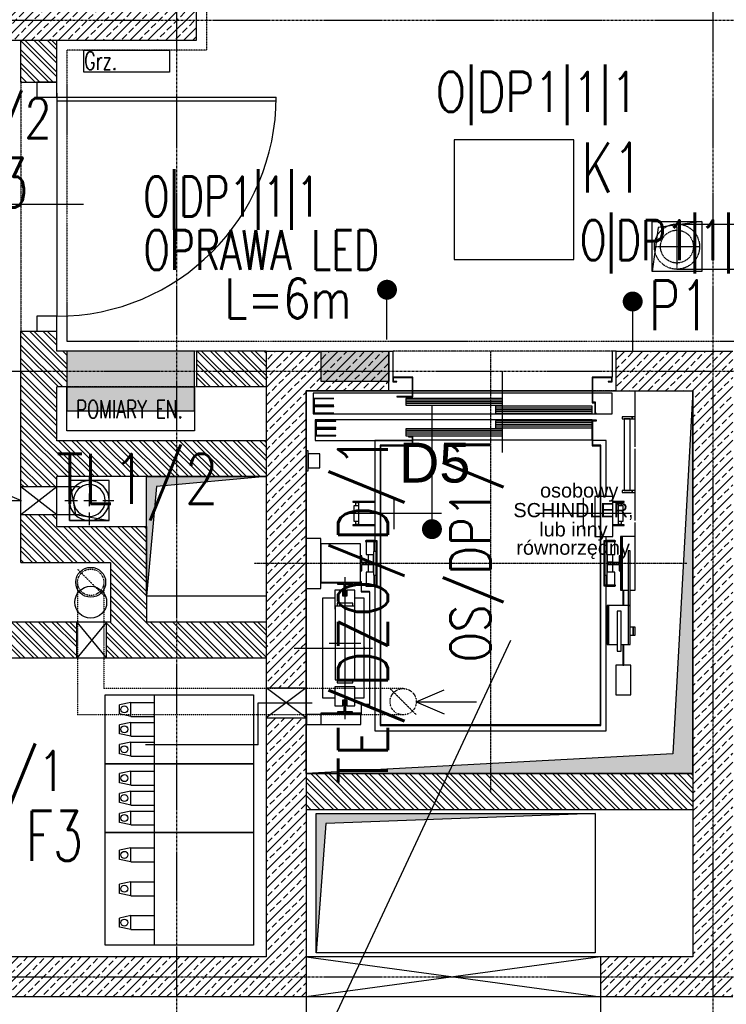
# Model space of a CAD drawing. Header units: inches. Extents: x 788 to 26783, y -4103 to 21.
# Tile 3 of 101: x 1349 to 1704, y -3849 to -3355. Entities that reach past the tile are written whole.
import ezdxf
from ezdxf.enums import TextEntityAlignment as Align

# ---------------------------------------------------------------- set-up
doc = ezdxf.new("R2010")
doc.units = ezdxf.units.IN
doc.header["$MEASUREMENT"] = 0
for name, pattern in [('CENTER', [2, 1.25, -0.25, 0.25, -0.25]), ('DASHDOT', [1, 0.5, -0.25, 0, -0.25]), ('DASHED', [0.75, 0.5, -0.25]), ('DASHED2', [0.375, 0.25, -0.125]), ('DIVIDE', [31.75, 12.7, -6.35, 0, -6.35, 0, -6.35]), ('HIDDEN', [9.525, 6.35, -3.175])]:
    doc.linetypes.add(name, pattern=pattern)
for name, color, linetype in [('Drz---drzwi', 5, 'Continuous'), ('E-90', 6, 'Continuous'), ('E35', 6, 'Continuous'), ('E50', 3, 'Continuous'), ('E90', 6, 'Continuous'), ('Ins-co', 2, 'Continuous'), ('Ins-el', 232, 'Continuous'), ('Ins-el-opis', 232, 'Continuous'), ('Ins-went', 141, 'Continuous'), ('Ins-wod', 4, 'Continuous'), ('m-went-wywiew', 1, 'Continuous'), ('Opis-spadki', 61, 'Continuous'), ('Os-osie glowne', 1, 'CENTER'), ('Sc-beton', 7, 'Continuous'), ('Sc-beton-hatch', 86, 'Continuous'), ('Sc-cegla pustak', 42, 'Continuous'), ('Sc-cegla pustak-hatch', 8, 'Continuous'), ('Sc-izolacja term-styropian', 151, 'STYROPIAN-KA'), ('Sc-nadproza kon', 5, 'DASHED2'), ('Suf-widok', 8, 'Continuous'), ('W-idok', 8, 'Continuous'), ('W-otwor-strop', 1, 'Continuous'), ('W-otwor-strop-nad', 126, 'DASHED2'), ('W-przebicia-ściany', 223, 'Continuous')]:
    doc.layers.add(name, color=color, linetype=linetype)
doc.styles.add('ROMANS', font='romans', dxfattribs={"width": 0.85})
doc.styles.add('TYTUL2', font='ARIAL.TTF')
doc.linetypes.add('STYROPIAN-KA', pattern='A,0.0001,-0.1,[135,ltypeshp.shx,S=0.1,R=0,X=-0.1,Y=0],0,[135,ltypeshp.shx,S=0.1,R=180,X=0.1,Y=0],-0.1', length=0.2001)
pattern_1 = [(45, (-49840.571, 59645.477), (-4.49012806, 4.49012806), []), (45, (-49836.081, 59645.477), (-4.49012806, 4.49012806), [3.175, -1.5875])]
pattern_2 = [(135, (-49840.5713, 59645.477), (-3.36759605, -3.36759605), []), (135, (-49840.5713, 59647.722), (-3.36759605, -3.36759605), [])]

# ---------------------------------------------------------------- blocks, each defined once
blk = doc.blocks.new('_KFJHKGJKHUJ')
at = {"ltscale": 7}
for p, q in [((10, -7.5), (120, -7.5)), ((10, -9.5), (119.98, -9.5)), ((23.36, -61.5), (-33.64, -61.5))]:
    blk.add_line(p, q, dxfattribs=at)
for points in [[(0, 0), (0, -7.5), (10, -7.5), (10, 0)], [(0, -117.5), (0, -125), (10, -125), (10, -117.5)]]:
    blk.add_lwpolyline(points, close=True, dxfattribs=at)
blk.add_lwpolyline([(10, -5.5), (10, -117.5)], dxfattribs=at)
blk.add_arc((10, -7.5), 110, 270, 0)
blk = doc.blocks.new('_STRZAŁKA_WENT')
for q in [(-6.02, -14.01), (0, -30.24), (6.02, -14.01)]:
    blk.add_line((0, 0), q)
blk = doc.blocks.new('_adfigjdfljflh')
at = {"layer": 'W-idok'}
for p, q in [((-121.58, 0.41), (-119.58, 0.41)), ((-119.58, 0.41), (-119.58, -12.59)), ((-7.58, 0.41), (-9.58, 0.41)), ((-9.58, 0.41), (-9.58, -12.59)), ((-64.58, -50.39), (-64.58, -9.59)), ((-119.58, -12.59), (-119.58, -15.09)), ((-109.58, -12.59), (-119.58, -12.59)), ((-119.28, -14.79), (-119.28, -12.89)), ((-119.28, -12.89), (-109.88, -12.89)), ((-117.58, -14.79), (-119.28, -14.79)), ((-117.58, -15.09), (-117.58, -14.79)), ((-109.88, -12.89), (-109.88, -22.29)), ((-109.58, -22.59), (-109.58, -12.59)), ((-19.58, -12.59), (-19.58, -25.49)), ((-9.58, -12.59), (-19.58, -12.59)), ((-19.28, -25.19), (-19.28, -12.89)), ((-19.28, -12.89), (-9.88, -12.89)), ((-9.88, -14.79), (-11.58, -14.79)), ((-11.58, -14.79), (-11.58, -15.09)), ((-9.88, -12.89), (-9.88, -14.79)), ((-9.58, -15.09), (-9.58, -12.59)), ((-109.88, -19.59), (-163.08, -19.59)), ((-119.58, -15.09), (-117.58, -15.09)), ((-19.58, -19.59), (-109.58, -19.59)), ((-109.58, -19.59), (-19.58, -19.59)), ((-19.28, -19.59), (-7.58, -19.59)), ((-11.58, -15.09), (-9.58, -15.09)), ((1.92, -47.59), (1.92, -19.59)), ((-109.88, -20.69), (-159.58, -20.69)), ((-159.58, -20.69), (-159.58, -31.09)), ((-149.08, -23.29), (-159.08, -23.29)), ((-159.08, -23.29), (-159.08, -26.79)), ((-158.98, -23.39), (-149.08, -23.39)), ((-158.98, -26.69), (-158.98, -23.39)), ((-149.08, -23.39), (-149.08, -23.29)), ((-117.58, -22.29), (-117.58, -22.59)), ((-109.88, -22.29), (-117.58, -22.29)), ((-117.58, -22.59), (-109.58, -22.59)), ((-64.58, -23.29), (-113.08, -23.29)), ((-113.08, -23.29), (-113.08, -26.79)), ((-64.58, -24.16), (-113.08, -24.16)), ((-19.58, -20.69), (-109.58, -20.69)), ((-64.58, -26.79), (-64.58, -23.29)), ((-9.58, -20.69), (-19.28, -20.69)), ((-9.58, -31.09), (-9.58, -20.69)), ((-159.08, -26.79), (-149.08, -26.79)), ((-149.08, -27.29), (-159.08, -27.29)), ((-159.08, -27.29), (-159.08, -30.79)), ((-149.08, -26.69), (-158.98, -26.69)), ((-158.98, -27.39), (-149.08, -27.39)), ((-158.98, -30.69), (-158.98, -27.39)), ((-149.08, -26.79), (-149.08, -26.69)), ((-149.08, -27.39), (-149.08, -27.29)), ((-64.58, -25.04), (-113.08, -25.04)), ((-64.58, -25.91), (-113.08, -25.91)), ((-113.08, -26.79), (-64.58, -26.79)), ((-19.58, -27.29), (-68.08, -27.29)), ((-68.08, -27.29), (-68.08, -30.79)), ((-19.58, -28.16), (-68.08, -28.16)), ((-19.58, -29.04), (-68.08, -29.04)), ((-19.58, -25.49), (-18.18, -25.49)), ((-19.58, -30.79), (-19.58, -27.29)), ((-17.88, -25.19), (-19.28, -25.19)), ((-18.18, -25.49), (-18.18, -31.09)), ((-17.88, -30.79), (-17.88, -25.19)), ((-159.58, -31.09), (-18.18, -31.09)), ((-159.08, -30.79), (-149.08, -30.79)), ((-149.08, -30.69), (-158.98, -30.69)), ((-19.58, -34.09), (-158.58, -34.09)), ((-158.58, -34.09), (-158.58, -44.39)), ((-149.08, -30.79), (-149.08, -30.69)), ((-19.58, -29.91), (-68.08, -29.91)), ((-68.08, -30.79), (-19.58, -30.79)), ((-19.58, -34.59), (-19.58, -34.09)), ((-17.43, -34.29), (-19.58, -34.29)), ((-19.58, -34.29), (-19.58, -47.09)), ((-18.18, -31.09), (-17.58, -31.09)), ((-17.58, -30.79), (-17.88, -30.79)), ((-17.58, -31.09), (-17.58, -30.79)), ((-17.58, -31.09), (-9.58, -31.09)), ((-17.43, -34.59), (-17.43, -34.29)), ((-4.58, -32.59), (-4.58, -33.59)), ((0.42, -32.59), (-4.58, -32.59)), ((-4.58, -33.59), (0.42, -33.59)), ((-0.58, -33.59), (-3.58, -33.59)), ((-3.58, -33.59), (-3.58, -60.39)), ((-0.58, -69.59), (-0.58, -33.59)), ((0.42, -33.59), (0.42, -32.59)), ((1.92, -32.59), (0.42, -32.59)), ((0.42, -32.59), (0.42, -33.59)), ((0.42, -33.59), (1.92, -33.59)), ((1.92, -33.59), (1.92, -32.59)), ((-148.08, -34.59), (-158.08, -34.59)), ((-158.08, -34.59), (-158.08, -38.09)), ((-158.08, -38.09), (-148.08, -38.09)), ((-148.08, -38.59), (-158.08, -38.59)), ((-158.08, -38.59), (-158.08, -42.09)), ((-157.98, -34.69), (-148.08, -34.69)), ((-157.98, -37.99), (-157.98, -34.69)), ((-148.08, -37.99), (-157.98, -37.99)), ((-157.98, -38.69), (-148.08, -38.69)), ((-157.98, -41.99), (-157.98, -38.69)), ((-148.08, -34.69), (-148.08, -34.59)), ((-148.08, -38.09), (-148.08, -37.99)), ((-148.08, -38.69), (-148.08, -38.59)), ((-64.58, -38.59), (-113.08, -38.59)), ((-113.08, -38.59), (-113.08, -42.09)), ((-64.58, -39.46), (-113.08, -39.46)), ((-19.58, -34.59), (-68.08, -34.59)), ((-68.08, -34.59), (-68.08, -38.09)), ((-19.58, -35.46), (-68.08, -35.46)), ((-19.58, -36.34), (-68.08, -36.34)), ((-19.58, -37.21), (-68.08, -37.21)), ((-68.08, -38.09), (-19.58, -38.09)), ((-64.58, -42.09), (-64.58, -38.59)), ((-19.58, -38.09), (-19.58, -34.59)), ((-19.58, -44.24), (-19.58, -38.09)), ((-19.28, -34.59), (-17.43, -34.59)), ((-19.28, -46.79), (-19.28, -34.59)), ((-158.58, -44.39), (-109.88, -44.39)), ((-158.08, -42.09), (-148.08, -42.09)), ((-148.08, -41.99), (-157.98, -41.99)), ((-148.08, -42.09), (-148.08, -41.99)), ((-109.88, -44.39), (-128.58, -44.39)), ((-128.58, -44.39), (-128.58, -94.79)), ((-64.58, -40.34), (-113.08, -40.34)), ((-64.58, -41.21), (-113.08, -41.21)), ((-113.08, -42.09), (-64.58, -42.09)), ((-109.58, -42.29), (-111.73, -42.29)), ((-111.73, -42.29), (-111.73, -42.59)), ((-111.73, -42.59), (-109.88, -42.59)), ((-109.88, -42.59), (-109.88, -46.79)), ((-109.58, -47.09), (-109.58, -42.29)), ((-19.58, -44.24), (-109.58, -44.24)), ((-12.58, -44.39), (-19.28, -44.39)), ((-12.58, -72.59), (-12.58, -44.39)), ((-109.88, -46.79), (-125.88, -46.79)), ((-125.88, -46.79), (-125.88, -187.39)), ((-125.58, -47.09), (-109.58, -47.09)), ((-125.58, -187.09), (-125.58, -47.09)), ((-19.58, -47.09), (-15.58, -47.09)), ((-15.58, -46.79), (-19.28, -46.79)), ((-15.28, -46.79), (-15.58, -46.79)), ((-15.58, -46.79), (-15.58, -47.09)), ((-15.58, -47.09), (-15.58, -46.79)), ((-15.58, -47.09), (-15.58, -187.09)), ((-15.28, -187.39), (-15.28, -46.79)), ((1.92, -84.59), (1.92, -48.59)), ((-162.08, -49.59), (-163.08, -49.59)), ((-163.08, -49.59), (-163.08, -59.59)), ((-162.08, -59.59), (-162.08, -49.59)), ((-156.08, -51.09), (-162.08, -51.09)), ((-162.08, -51.09), (-162.08, -58.09)), ((-156.08, -58.09), (-156.08, -51.09)), ((-162.08, -58.09), (-156.08, -58.09)), ((-163.08, -59.59), (-162.08, -59.59)), ((-3.58, -60.39), (-3.58, -69.59)), ((-119.08, -73.19), (-119.08, -88.99)), ((-24.08, -73.19), (-24.08, -88.99)), ((-18.18, -72.59), (-18.18, -92.59)), ((-15.58, -72.59), (-18.18, -72.59)), ((-9.18, -72.59), (-15.28, -72.59)), ((-9.18, -92.59), (-9.18, -72.59)), ((-4.58, -69.59), (-4.58, -70.59)), ((0.42, -69.59), (-4.58, -69.59)), ((-4.58, -70.59), (0.42, -70.59)), ((-3.58, -69.59), (-0.58, -69.59)), ((0.42, -70.59), (0.42, -69.59)), ((1.92, -69.59), (0.42, -69.59)), ((0.42, -69.59), (0.42, -70.59)), ((0.42, -70.59), (1.92, -70.59)), ((1.92, -70.59), (1.92, -69.59)), ((-128.58, -75.09), (-139.68, -75.09)), ((-139.68, -75.09), (-139.68, -75.39)), ((-139.68, -75.39), (-128.58, -75.39)), ((-137.55, -77.19), (-139.08, -77.19)), ((-139.08, -77.19), (-139.08, -84.99)), ((-136.78, -75.39), (-138.28, -75.39)), ((-138.28, -75.39), (-138.28, -75.59)), ((-138.28, -75.59), (-136.78, -75.59)), ((-136.78, -75.59), (-138.28, -75.59)), ((-138.28, -75.59), (-138.28, -77.19)), ((-136.78, -77.19), (-137.55, -77.19)), ((-128.58, -75.39), (-136.78, -75.39)), ((-136.78, -75.39), (-136.78, -86.79)), ((-3.48, -75.09), (-9.18, -75.09)), ((-9.18, -75.39), (-3.48, -75.39)), ((-6.38, -75.39), (-9.18, -75.39)), ((-4.88, -75.39), (-6.38, -75.39)), ((-6.38, -86.79), (-6.38, -75.39)), ((-6.38, -75.59), (-4.88, -75.59)), ((-4.88, -75.59), (-6.38, -75.59)), ((-5.6, -77.19), (-6.38, -77.19)), ((-4.08, -77.19), (-5.6, -77.19)), ((-4.88, -75.59), (-4.88, -75.39)), ((-4.88, -77.19), (-4.88, -75.59)), ((-4.08, -84.99), (-4.08, -77.19)), ((-3.48, -75.39), (-3.48, -75.09)), ((-95.08, -81.09), (-143.08, -81.09)), ((-0.08, -81.09), (-48.08, -81.09)), ((-128.58, -86.79), (-139.68, -86.79)), ((-139.68, -86.79), (-139.68, -87.09)), ((-139.68, -87.09), (-128.58, -87.09)), ((-139.08, -84.99), (-137.55, -84.99)), ((-138.28, -84.99), (-138.28, -86.59)), ((-138.28, -86.59), (-136.78, -86.59)), ((-136.78, -86.59), (-138.28, -86.59)), ((-138.28, -86.59), (-138.28, -86.79)), ((-138.28, -86.79), (-136.78, -86.79)), ((-137.55, -84.99), (-136.78, -84.99)), ((-136.78, -86.79), (-128.58, -86.79)), ((-3.48, -86.79), (-9.18, -86.79)), ((-9.18, -86.79), (-6.38, -86.79)), ((-9.18, -87.09), (-3.48, -87.09)), ((-6.38, -84.99), (-5.6, -84.99)), ((-6.38, -86.59), (-4.88, -86.59)), ((-4.88, -86.59), (-6.38, -86.59)), ((-6.38, -86.79), (-4.88, -86.79)), ((-5.6, -84.99), (-4.08, -84.99)), ((-4.88, -86.59), (-4.88, -84.99)), ((-4.88, -86.79), (-4.88, -86.59)), ((-3.48, -87.09), (-3.48, -86.79)), ((1.92, -92.59), (1.92, -85.59)), ((-155.58, -93.54), (-163.08, -93.54)), ((-155.58, -118.64), (-155.58, -93.54)), ((-18.18, -92.59), (-15.58, -92.59)), ((-15.28, -92.59), (-9.18, -92.59)), ((-12.58, -94.79), (-12.58, -92.59)), ((-4.58, -92.59), (-5.38, -92.59)), ((-5.38, -92.59), (-5.38, -119.59)), ((-4.58, -119.59), (-4.58, -92.59)), ((1.92, -92.59), (-4.58, -92.59)), ((-4.58, -92.59), (-4.58, -119.59)), ((1.92, -119.59), (1.92, -92.59)), ((-135.78, -96.29), (-155.58, -96.29)), ((-155.58, -96.29), (-155.58, -115.64)), ((-135.78, -115.64), (-135.78, -96.29)), ((-133.23, -94.79), (-133.23, -95.09)), ((-127.43, -94.79), (-133.23, -94.79)), ((-133.23, -95.09), (-127.73, -95.09)), ((-128.58, -94.59), (-132.88, -94.59)), ((-132.88, -94.59), (-132.88, -94.79)), ((-132.88, -95.09), (-132.88, -101.59)), ((-129.08, -95.09), (-132.88, -95.09)), ((-128.58, -95.09), (-129.08, -95.09)), ((-129.08, -95.09), (-129.08, -100.09)), ((-128.58, -95.09), (-128.58, -100.09)), ((-127.73, -95.09), (-127.73, -117.09)), ((-127.43, -117.39), (-127.43, -94.79)), ((-7.93, -94.79), (-13.73, -94.79)), ((-13.73, -94.79), (-13.73, -117.39)), ((-13.43, -95.09), (-7.93, -95.09)), ((-13.43, -117.09), (-13.43, -95.09)), ((-8.28, -94.59), (-12.58, -94.59)), ((-12.08, -95.09), (-12.58, -95.09)), ((-12.58, -100.09), (-12.58, -95.09)), ((-8.28, -95.09), (-12.08, -95.09)), ((-12.08, -100.09), (-12.08, -95.09)), ((-8.28, -94.79), (-8.28, -94.59)), ((-8.28, -101.59), (-8.28, -95.09)), ((-7.93, -95.09), (-7.93, -94.79)), ((-135.78, -102.34), (-135.78, -109.84)), ((-135.08, -102.34), (-135.78, -102.34)), ((-135.08, -105.59), (-135.08, -102.34)), ((-132.88, -101.59), (-129.18, -101.59)), ((-129.18, -101.89), (-131.98, -101.89)), ((-131.98, -101.89), (-131.98, -105.29)), ((-127.98, -100.09), (-129.18, -100.09)), ((-129.18, -100.09), (-129.18, -112.09)), ((-129.18, -110.29), (-129.18, -101.89)), ((-127.73, -100.09), (-127.98, -100.09)), ((-127.98, -100.09), (-127.98, -112.09)), ((-127.98, -112.09), (-127.98, -100.09)), ((-13.18, -100.09), (-13.43, -100.09)), ((-13.18, -112.09), (-13.18, -100.09)), ((-13.18, -100.09), (-13.18, -112.09)), ((-11.98, -100.09), (-13.18, -100.09)), ((-11.98, -112.09), (-11.98, -100.09)), ((-11.98, -101.59), (-8.28, -101.59)), ((-9.18, -101.89), (-11.98, -101.89)), ((-11.98, -101.89), (-11.98, -110.29)), ((-9.18, -105.29), (-9.18, -101.89)), ((-5.38, -102.34), (-6.08, -102.34)), ((-6.08, -102.34), (-6.08, -105.59)), ((-5.38, -109.84), (-5.38, -102.34)), ((-0.48, -99.79), (-1.48, -99.79)), ((-1.48, -99.79), (-1.48, -127.29)), ((-0.48, -127.29), (-0.48, -99.79)), ((-129.58, -105.59), (-135.08, -105.59)), ((-135.08, -106.59), (-129.58, -106.59)), ((-135.08, -109.84), (-135.08, -106.59)), ((-131.98, -105.29), (-129.58, -105.29)), ((-129.58, -106.89), (-131.98, -106.89)), ((-131.98, -106.89), (-131.98, -110.29)), ((-129.58, -105.29), (-129.58, -106.89)), ((-129.58, -106.59), (-129.58, -105.59)), ((-11.58, -105.29), (-9.18, -105.29)), ((-11.58, -106.89), (-11.58, -105.29)), ((-6.08, -105.59), (-11.58, -105.59)), ((-11.58, -105.59), (-11.58, -106.59)), ((-11.58, -106.59), (-6.08, -106.59)), ((-9.18, -106.89), (-11.58, -106.89)), ((-9.18, -110.29), (-9.18, -106.89)), ((-6.08, -106.59), (-6.08, -109.84)), ((-143.58, -112.99), (-143.58, -184.19)), ((-135.78, -109.84), (-135.08, -109.84)), ((-132.88, -110.59), (-132.88, -117.09)), ((-129.18, -110.59), (-132.88, -110.59)), ((-131.98, -110.29), (-129.18, -110.29)), ((-129.18, -112.09), (-127.98, -112.09)), ((-129.08, -112.09), (-129.08, -117.09)), ((-128.58, -112.09), (-128.58, -117.09)), ((-127.98, -112.09), (-127.73, -112.09)), ((-13.43, -112.09), (-13.18, -112.09)), ((-13.18, -112.09), (-11.98, -112.09)), ((-12.58, -117.09), (-12.58, -112.09)), ((-12.08, -117.09), (-12.08, -112.09)), ((-11.98, -110.29), (-9.18, -110.29)), ((-8.28, -110.59), (-11.98, -110.59)), ((-8.28, -117.09), (-8.28, -110.59)), ((-6.08, -109.84), (-5.38, -109.84)), ((-155.58, -115.64), (-135.78, -115.64)), ((-135.78, -115.64), (-155.58, -115.64)), ((-155.58, -115.64), (-155.58, -115.89)), ((-155.58, -115.89), (-135.78, -115.89)), ((-147.33, -115.89), (-147.33, -116.59)), ((-139.83, -115.89), (-147.33, -115.89)), ((-147.33, -116.59), (-144.08, -116.59)), ((-144.08, -116.59), (-144.08, -122.09)), ((-143.08, -122.09), (-143.08, -116.59)), ((-143.08, -116.59), (-139.83, -116.59)), ((-139.83, -116.59), (-139.83, -115.89)), ((-135.78, -115.89), (-135.78, -115.64)), ((-135.38, -115.34), (-135.38, -120.34)), ((-135.28, -115.34), (-135.38, -115.34)), ((-135.28, -120.24), (-135.28, -115.34)), ((-133.23, -117.09), (-133.23, -117.39)), ((-127.73, -117.09), (-133.23, -117.09)), ((-133.23, -117.39), (-127.43, -117.39)), ((-132.88, -117.09), (-129.08, -117.09)), ((-132.88, -117.39), (-132.88, -117.59)), ((-132.88, -117.59), (-128.58, -117.59)), ((-129.08, -117.09), (-128.58, -117.09)), ((-128.58, -117.39), (-128.58, -190.09)), ((-13.73, -117.39), (-7.93, -117.39)), ((-7.93, -117.09), (-13.43, -117.09)), ((-12.58, -117.09), (-12.08, -117.09)), ((-12.58, -190.09), (-12.58, -117.39)), ((-12.58, -117.59), (-8.28, -117.59)), ((-12.08, -117.09), (-8.28, -117.09)), ((-8.28, -117.59), (-8.28, -117.39)), ((-7.93, -117.39), (-7.93, -117.09)), ((-163.08, -118.64), (-155.58, -118.64)), ((-148.58, -119.59), (-148.58, -129.09)), ((-144.58, -119.59), (-148.58, -119.59)), ((-144.58, -122.59), (-144.58, -119.59)), ((-142.58, -122.59), (-144.58, -122.59)), ((-144.08, -122.09), (-143.08, -122.09)), ((-143.58, -122.09), (-143.58, -170.09)), ((-142.58, -119.59), (-142.58, -122.59)), ((-138.58, -119.59), (-142.58, -119.59)), ((-138.58, -129.09), (-138.58, -119.59)), ((-135.38, -120.34), (-131.18, -120.34)), ((-131.18, -120.24), (-135.28, -120.24)), ((-131.13, -120.34), (-131.23, -120.34)), ((-131.23, -120.34), (-131.23, -176.84)), ((-131.18, -120.34), (-131.18, -120.24)), ((-131.13, -176.84), (-131.13, -120.34)), ((-5.38, -119.59), (-4.58, -119.59)), ((-4.58, -119.59), (-1.48, -119.59)), ((-3.68, -120.09), (-4.18, -120.09)), ((-4.18, -120.09), (-4.18, -127.29)), ((-3.68, -127.29), (-3.68, -120.09)), ((-0.48, -119.59), (1.92, -119.59)), ((-148.58, -123.59), (-154.78, -123.59)), ((-154.78, -123.59), (-154.78, -173.59)), ((-138.68, -127.59), (-148.48, -127.59)), ((-148.48, -127.59), (-148.48, -164.59)), ((-147.48, -126.09), (-147.48, -127.59)), ((-139.68, -126.09), (-147.48, -126.09)), ((-139.68, -127.59), (-139.68, -126.09)), ((-138.68, -164.59), (-138.68, -127.59)), ((-133.98, -123.59), (-138.58, -123.59)), ((-133.98, -173.59), (-133.98, -123.59)), ((-11.38, -127.29), (-11.98, -127.29)), ((-11.98, -127.29), (-11.98, -146.79)), ((-11.38, -146.79), (-11.38, -127.29)), ((-0.48, -127.29), (-11.38, -127.29)), ((-11.38, -127.29), (-11.38, -146.79)), ((-1.48, -127.29), (-0.48, -127.29)), ((-0.48, -127.29), (-1.48, -127.29)), ((-1.48, -127.29), (-1.48, -146.79)), ((-0.48, -146.79), (-0.48, -127.29)), ((-0.48, -146.79), (-0.48, -127.29)), ((-148.58, -129.09), (-148.48, -129.09)), ((-138.68, -129.09), (-138.58, -129.09)), ((-7.08, -130.09), (-7.08, -130.85)), ((-5.08, -130.09), (-7.08, -130.09)), ((-7.08, -130.85), (-7.08, -133.02)), ((-7.08, -133.02), (-7.08, -136.26)), ((-5.08, -130.85), (-5.08, -130.09)), ((-5.08, -133.02), (-5.08, -130.85)), ((-5.08, -136.26), (-5.08, -133.02)), ((-11.98, -138.09), (-12.58, -138.09)), ((-7.08, -136.26), (-7.08, -140.09)), ((-5.08, -140.09), (-5.08, -136.26)), ((0.93, -138.09), (-0.48, -138.09)), ((0.93, -142.09), (0.93, -138.09)), ((0.93, -138.09), (0.93, -142.09)), ((1.91, -138.09), (0.93, -138.09)), ((1.91, -142.09), (1.91, -138.09)), ((-12.58, -142.09), (-11.98, -142.09)), ((-7.08, -140.09), (-7.08, -143.92)), ((-5.08, -143.92), (-5.08, -140.09)), ((-0.48, -142.09), (0.93, -142.09)), ((0.93, -142.09), (1.91, -142.09)), ((-151.48, -146.09), (-135.68, -146.09)), ((-133.68, -148.59), (-133.98, -147.08)), ((-11.98, -146.79), (-11.38, -146.79)), ((-11.38, -146.79), (-7.08, -146.79)), ((-7.08, -143.92), (-7.08, -147.16)), ((-7.08, -147.16), (-7.08, -149.33)), ((-5.08, -147.16), (-5.08, -143.92)), ((-5.08, -146.79), (-0.48, -146.79)), ((-5.08, -149.33), (-5.08, -147.16)), ((-4.18, -146.79), (-4.18, -157.09)), ((-3.68, -157.09), (-3.68, -146.79)), ((-1.48, -146.79), (-0.48, -146.79)), ((-169.08, -148.59), (-129.78, -148.59)), ((-133.98, -150.1), (-133.68, -148.59)), ((-7.08, -149.33), (-7.08, -150.09)), ((-7.08, -150.09), (-5.08, -150.09)), ((-5.08, -150.09), (-5.08, -149.33)), ((-0.18, -157.09), (-7.68, -157.09)), ((-7.68, -157.09), (-7.68, -172.09)), ((-4.18, -157.09), (-3.68, -157.09)), ((-0.18, -172.09), (-0.18, -157.09)), ((-148.48, -164.59), (-138.68, -164.59)), ((-147.48, -164.59), (-147.48, -166.09)), ((-147.48, -166.09), (-139.68, -166.09)), ((-139.68, -166.09), (-139.68, -164.59)), ((-138.58, -168.09), (-148.58, -168.09)), ((-148.58, -168.09), (-148.58, -177.59)), ((-138.58, -177.59), (-138.58, -168.09)), ((-7.68, -172.09), (-0.18, -172.09)), ((-154.78, -173.59), (-148.58, -173.59)), ((-148.58, -177.59), (-144.58, -177.59)), ((-144.58, -174.59), (-142.58, -174.59)), ((-144.58, -177.59), (-144.58, -174.59)), ((-143.08, -175.09), (-144.08, -175.09)), ((-144.08, -175.09), (-144.08, -180.59)), ((-143.08, -180.59), (-143.08, -175.09)), ((-142.58, -174.59), (-142.58, -177.59)), ((-142.58, -177.59), (-138.58, -177.59)), ((-138.58, -173.59), (-133.98, -173.59)), ((-135.38, -176.84), (-135.38, -181.84)), ((-131.18, -176.84), (-135.38, -176.84)), ((-135.28, -181.84), (-135.28, -176.94)), ((-135.28, -176.94), (-131.18, -176.94)), ((-131.23, -176.84), (-131.13, -176.84)), ((-131.18, -176.94), (-131.18, -176.84)), ((-162.83, -181.29), (-163.08, -181.29)), ((-163.08, -181.29), (-162.83, -181.29)), ((-162.83, -186.89), (-162.83, -181.29)), ((-162.83, -181.89), (-162.83, -186.89)), ((-155.58, -181.89), (-162.83, -181.89)), ((-155.58, -181.29), (-155.58, -181.54)), ((-135.58, -181.29), (-155.58, -181.29)), ((-155.58, -181.54), (-155.58, -186.89)), ((-135.58, -181.54), (-155.58, -181.54)), ((-155.58, -181.54), (-135.58, -181.54)), ((-144.08, -180.59), (-147.33, -180.59)), ((-147.33, -180.59), (-147.33, -181.29)), ((-147.33, -181.29), (-139.83, -181.29)), ((-139.83, -180.59), (-143.08, -180.59)), ((-139.83, -181.29), (-139.83, -180.59)), ((-135.58, -181.54), (-135.58, -181.29)), ((-135.58, -186.89), (-135.58, -181.54)), ((-135.38, -181.84), (-135.28, -181.84)), ((-163.08, -186.89), (-162.83, -186.89)), ((-162.83, -186.89), (-155.58, -186.89)), ((-155.58, -186.89), (-135.58, -186.89)), ((-125.88, -187.39), (-15.28, -187.39)), ((-15.58, -187.09), (-125.58, -187.09)), ((-128.58, -190.09), (-12.58, -190.09))]:
    blk.add_line(p, q, dxfattribs=at)
at = {"layer": 'W-idok', "linetype": 'DASHDOT', "ltscale": 0.5}
for p, q in [((-70.58, 0.1), (-70.58, -220.59)), ((27.92, -106.09), (-189.08, -106.09))]:
    blk.add_line(p, q, dxfattribs=at)
blk = doc.blocks.new('_GFKJGKJ')
at = {"linetype": 'DASHED', "ltscale": 0.3}
for p, q in [((0, 11.25), (0, -11.25)), ((-11.25, 0), (11.25, 0))]:
    blk.add_line(p, q, dxfattribs=at)
for radius in [11.34, 8.25]:
    blk.add_circle((0, 0), radius, dxfattribs=at)
blk = doc.blocks.new('_vxkdjhgkljhkgjhk')
for q in [(14.01, 6.02), (30.24, 0)]:
    blk.add_line((0, 0), q)
blk = doc.blocks.new('W160')
at = {"layer": 'm-went-wywiew', "color": 254, "linetype": 'HIDDEN'}
for p, q in [((-141996.39, 41106.12), (-141996.39, 41081.57)), ((-142008.66, 41093.85), (-141984.11, 41093.85))]:
    blk.add_line(p, q, dxfattribs=at)
at = {"layer": 'm-went-wywiew', "color": 254}
blk.add_circle((-141996.39, 41093.85), 10, dxfattribs=at)
at = {"layer": 'm-went-wywiew'}
blk.add_circle((-141996.39, 41093.85), 8, dxfattribs=at)
blk = doc.blocks.new('opr_kas')
at = {"layer": 'E35', "linetype": 'Continuous', "ltscale": 0.3}
blk.add_lwpolyline([(-30, -30), (30, -30), (30, 30), (-30, 30)], close=True, dxfattribs=at)

msp = doc.modelspace()

# ---------------------------------------------------------------- hatches: boundary and pattern name
at = {"layer": 'E50'}
for points in [[(1436.98, -3551.03), (1436.98, -3521.03), (1372.98, -3521.03), (1372.98, -3551.03)], [(1534.48, -3536.22), (1534.48, -3521.03), (1500.51, -3521.03), (1500.51, -3536.22)]]:
    msp.add_hatch(color=256, dxfattribs=at).paths.add_polyline_path(points)
at = {"layer": 'Sc-beton-hatch'}
h = msp.add_hatch(dxfattribs=at)
h.set_pattern_fill('ANSI33', color=256, style=0)
h.set_pattern_definition(pattern_1)
h.paths.add_polyline_path([(1437.98, -3335.03), (1427.98, -3335.03), (1427.98, -3355.03), (1437.98, -3355.03)])
h.paths.add_polyline_path([(1437.98, -3355.03), (1427.98, -3355.03), (1427.98, -3365.03), (1437.98, -3365.03)])
h.paths.add_polyline_path([(1427.98, -3355.03), (1092.98, -3355.03), (1092.98, -3405.03), (1102.98, -3405.03), (1102.98, -3403.03), (1102.98, -3365.03), (1427.98, -3365.03)])
h.paths.add_polyline_path([(1427.98, -3335.03), (1417.98, -3335.03), (1417.98, -3345.03), (1102.98, -3345.03), (1092.98, -3345.03), (1092.98, -3355.03), (1427.98, -3355.03)])
h.paths.add_polyline_path([(1092.98, -3345.03), (1082.98, -3345.03), (1082.98, -3355.03), (1092.98, -3355.03)])
h.paths.add_polyline_path([(1092.98, -3355.03), (1082.98, -3355.03), (1082.98, -3405.03), (1092.98, -3405.03)])
h = msp.add_hatch(dxfattribs=at)
h.set_pattern_fill('ANSI33', color=256, style=0)
h.set_pattern_definition(pattern_1)
h.paths.add_polyline_path([(1492.98, -3627.53), (1472.98, -3627.53), (1472.98, -3644.03), (1472.98, -3690.03), (1492.98, -3690.03)])
h.paths.add_polyline_path([(1472.98, -3627.53), (1492.98, -3627.53), (1492.98, -3541.03), (1534.48, -3541.03), (1534.48, -3531.03), (1472.98, -3531.03)])
h.paths.add_polyline_path([(1472.98, -3521.03), (1472.98, -3531.03), (1534.48, -3531.03), (1534.48, -3521.03)])
h.paths.add_polyline_path([(1474.52, -3543.29), (1491.44, -3543.29), (1491.44, -3560.54), (1474.52, -3560.54)], flags=24)
h = msp.add_hatch(dxfattribs=at)
h.set_pattern_fill('ANSI33', color=256, style=0)
h.set_pattern_definition(pattern_1)
h.paths.add_polyline_path([(1696.98, -3521.03), (1648.48, -3521.03), (1648.48, -3531.03), (1696.98, -3531.03)])
h.paths.add_polyline_path([(1706.98, -3521.03), (1696.98, -3521.03), (1696.98, -3531.03), (1706.98, -3531.03)])
h.paths.add_polyline_path([(1706.98, -3531.03), (1696.98, -3531.03), (1696.98, -3835.03), (1706.98, -3835.03)])
h.paths.add_polyline_path([(1696.98, -3531.03), (1648.48, -3531.03), (1648.48, -3541.03), (1686.98, -3541.03), (1686.98, -3733.03), (1686.98, -3825.03), (1640.69, -3825.03), (1640.69, -3835.03), (1696.98, -3835.03)])
h.paths.add_polyline_path([(1688.52, -3791.37), (1705.44, -3791.37), (1705.44, -3808.62), (1688.52, -3808.62)], flags=9)
h.paths.add_polyline_path([(1688.52, -3543.29), (1705.44, -3543.29), (1705.44, -3560.54), (1688.52, -3560.54)], flags=9)
h = msp.add_hatch(dxfattribs=at)
h.set_pattern_fill('ANSI33', color=256, style=0)
h.set_pattern_definition(pattern_1)
h.paths.add_polyline_path([(1427.98, -3845.03), (1427.98, -3835.03), (1339.98, -3835.03), (1339.98, -3845.03)])
h.paths.add_polyline_path([(1427.98, -3835.03), (1427.98, -3825.03), (1339.98, -3825.03), (1339.98, -3835.03)])
h.paths.add_polyline_path([(1492.98, -3835.03), (1492.98, -3825.03), (1492.98, -3705.03), (1472.98, -3705.03), (1472.98, -3825.03), (1427.98, -3825.03), (1427.98, -3835.03)])
h.paths.add_polyline_path([(1492.98, -3845.03), (1492.98, -3835.03), (1427.98, -3835.03), (1427.98, -3845.03)])
h.paths.add_polyline_path([(1474.52, -3791.37), (1491.44, -3791.37), (1491.44, -3808.62), (1474.52, -3808.62)], flags=24)
h = msp.add_hatch(dxfattribs=at)
h.set_pattern_fill('ANSI33', color=256, style=0)
h.set_pattern_definition(pattern_1)
h.paths.add_polyline_path([(1706.98, -3835.03), (1696.98, -3835.03), (1696.98, -3845.03), (1706.98, -3845.03)])
h.paths.add_polyline_path([(1696.98, -3835.03), (1640.69, -3835.03), (1640.69, -3845.03), (1696.98, -3845.03)])
at = {"layer": 'Sc-cegla pustak-hatch'}
h = msp.add_hatch(dxfattribs=at)
h.set_pattern_fill('ANSI32', color=256, scale=0.5, angle=90, style=0)
h.set_pattern_definition(pattern_2)
h.paths.add_polyline_path([(1367.98, -3386.03), (1367.98, -3365.03), (1349.98, -3365.03), (1349.98, -3386.03)])
h = msp.add_hatch(dxfattribs=at)
h.set_pattern_fill('ANSI32', color=256, scale=0.5, angle=90, style=0)
h.set_pattern_definition(pattern_2)
h.paths.add_polyline_path([(1102.98, -3579.03), (1102.98, -3597.03), (1162.98, -3597.03), (1162.98, -3657.03), (1102.98, -3657.03), (1102.98, -3675.03), (1359.46, -3675.03), (1375.86, -3657.03), (1180.98, -3657.03), (1180.98, -3579.03)])
h.paths.add_polyline_path([(1359.46, -3675.03), (1377.98, -3675.03), (1377.98, -3657.03), (1375.86, -3657.03)], flags=17)
h.paths.add_polyline_path([(1427.98, -3675.03), (1427.98, -3657.03), (1412.98, -3657.03), (1412.98, -3609.03), (1367.98, -3609.03), (1367.98, -3603.03), (1349.98, -3603.03), (1349.98, -3619.73), (1364.74, -3627.03), (1394.98, -3627.03), (1394.98, -3657.03), (1392.98, -3657.03), (1392.98, -3675.03)])
h.paths.add_polyline_path([(1427.98, -3657.03), (1427.98, -3675.03), (1472.98, -3675.03), (1472.98, -3657.03)])
h.paths.add_polyline_path([(1349.98, -3589.03), (1367.98, -3589.03), (1367.98, -3584.03), (1381.9, -3584.03), (1349.98, -3557.57)])
h.paths.add_polyline_path([(1427.98, -3584.03), (1427.98, -3566.03), (1367.98, -3566.03), (1367.98, -3539.03), (1372.98, -3539.03), (1372.98, -3531.03), (1349.98, -3531.03), (1349.98, -3557.57), (1381.9, -3584.03)])
h.paths.add_polyline_path([(1427.98, -3566.03), (1427.98, -3584.03), (1472.98, -3584.03), (1472.98, -3566.03)])
h.paths.add_polyline_path([(1372.98, -3531.03), (1372.98, -3521.03), (1367.98, -3521.03), (1367.98, -3511.03), (1357.98, -3511.03), (1349.98, -3511.03), (1349.98, -3531.03)])
h.paths.add_polyline_path([(1472.98, -3531.03), (1472.98, -3521.03), (1437.98, -3521.03), (1437.98, -3531.03)])
h.paths.add_polyline_path([(1437.98, -3531.03), (1437.98, -3539.03), (1472.98, -3539.03), (1472.98, -3531.03)])
h.paths.add_polyline_path([(1183.27, -3674), (1183.27, -3658.06), (1200.52, -3658.06), (1200.52, -3674)], flags=24)
h.paths.add_polyline_path([(1164.01, -3616.15), (1179.94, -3616.15), (1179.94, -3633.4), (1164.01, -3633.4)], flags=24)
h.paths.add_polyline_path([(1364.02, -3616.15), (1380.94, -3616.15), (1380.94, -3633.4), (1364.02, -3633.4)], flags=24)
h.paths.add_polyline_path([(1351.01, -3543.29), (1366.94, -3543.29), (1366.94, -3560.54), (1351.01, -3560.54)], flags=24)
h.paths.add_polyline_path([(1408.58, -3569.49), (1408.58, -3552.57), (1425.83, -3552.57), (1425.83, -3569.49)], flags=24)
h.paths.add_polyline_path([(1408.58, -3586.47), (1408.58, -3570.54), (1425.83, -3570.54), (1425.83, -3586.47)], flags=9)
h = msp.add_hatch(dxfattribs=at)
h.set_pattern_fill('ANSI32', color=256, scale=0.5, angle=90, style=0)
h.set_pattern_definition(pattern_2)
h.paths.add_polyline_path([(1349.98, -3627.03), (1364.74, -3627.03), (1349.98, -3619.73)])
h = msp.add_hatch(dxfattribs=at)
h.set_pattern_fill('ANSI32', color=256, scale=0.5, angle=90, style=0)
h.set_pattern_definition(pattern_2)
h.paths.add_polyline_path([(1686.98, -3751.03), (1686.98, -3733.03), (1492.98, -3733.03), (1492.98, -3751.03)])
h.paths.add_polyline_path([(1607.69, -3750), (1607.69, -3734.06), (1624.94, -3734.06), (1624.94, -3750)], flags=24)
at = {"layer": 'W-otwor-strop'}
for points in [[(1686.98, -3733.03), (1686.98, -3541.03), (1676.98, -3723.03), (1492.98, -3733.03)], [(1412.98, -3644.03), (1412.98, -3584.03), (1472.98, -3584.03), (1417.98, -3589.03)], [(1497.98, -3823.03), (1497.98, -3753.03), (1637.98, -3753.03), (1502.98, -3758.03)]]:
    msp.add_hatch(color=256, dxfattribs=at).paths.add_polyline_path(points)

# ---------------------------------------------------------------- linework, layer by layer
at = {"layer": 'E35'}
msp.add_line((1415.07, -4052.74), (1595.73, -3666), dxfattribs=at)
at = {"layer": 'E35', "color": 7}
for p, q in [((1416.81, -3693.55), (1416.81, -3728.05)), ((1405.12, -3697.3), (1399.37, -3698.49)), ((1399.37, -3703.1), (1399.37, -3698.49)), ((1405.12, -3697.3), (1416.81, -3697.3)), ((1405.12, -3704.3), (1405.12, -3697.3)), ((1405.12, -3704.3), (1399.37, -3703.1)), ((1405.12, -3704.3), (1416.81, -3704.3)), ((1405.12, -3707.3), (1399.37, -3708.49)), ((1399.37, -3713.1), (1399.37, -3708.49)), ((1405.12, -3707.3), (1416.81, -3707.3)), ((1405.12, -3714.3), (1405.12, -3707.3)), ((1405.12, -3714.3), (1399.37, -3713.1)), ((1405.12, -3714.3), (1416.81, -3714.3)), ((1405.12, -3717.3), (1399.37, -3718.49)), ((1399.37, -3723.1), (1399.37, -3718.49)), ((1405.12, -3724.3), (1405.12, -3717.3)), ((1405.12, -3717.3), (1416.81, -3717.3)), ((1405.12, -3724.3), (1399.37, -3723.1)), ((1405.12, -3724.3), (1416.81, -3724.3)), ((1416.81, -3728.05), (1416.81, -3762.55)), ((1405.12, -3731.8), (1399.37, -3732.99)), ((1399.37, -3737.6), (1399.37, -3732.99)), ((1405.12, -3731.8), (1416.81, -3731.8)), ((1405.12, -3738.8), (1405.12, -3731.8)), ((1405.12, -3738.8), (1399.37, -3737.6)), ((1405.12, -3738.8), (1416.81, -3738.8)), ((1405.12, -3741.8), (1399.37, -3742.99)), ((1399.37, -3747.6), (1399.37, -3742.99)), ((1405.12, -3741.8), (1416.81, -3741.8)), ((1405.12, -3748.8), (1405.12, -3741.8)), ((1405.12, -3748.8), (1399.37, -3747.6)), ((1405.12, -3748.8), (1416.81, -3748.8)), ((1405.12, -3751.8), (1399.37, -3752.99)), ((1399.37, -3757.6), (1399.37, -3752.99)), ((1405.12, -3758.8), (1405.12, -3751.8)), ((1405.12, -3751.8), (1416.81, -3751.8)), ((1405.12, -3758.8), (1399.37, -3757.6)), ((1405.12, -3758.8), (1416.81, -3758.8)), ((1416.81, -3762.55), (1416.81, -3819.05)), ((1405.12, -3770.3), (1399.37, -3771.49)), ((1399.37, -3776.1), (1399.37, -3771.49)), ((1405.12, -3770.3), (1416.81, -3770.3)), ((1405.12, -3777.3), (1405.12, -3770.3)), ((1405.12, -3777.3), (1399.37, -3776.1)), ((1405.12, -3777.3), (1416.81, -3777.3)), ((1405.12, -3787.3), (1399.37, -3788.49)), ((1399.37, -3793.1), (1399.37, -3788.49)), ((1405.12, -3787.3), (1416.81, -3787.3)), ((1405.12, -3794.3), (1405.12, -3787.3)), ((1405.12, -3794.3), (1399.37, -3793.1)), ((1405.12, -3794.3), (1416.81, -3794.3)), ((1405.12, -3804.3), (1399.37, -3805.49)), ((1399.37, -3810.1), (1399.37, -3805.49)), ((1405.12, -3811.3), (1405.12, -3804.3)), ((1405.12, -3804.3), (1416.81, -3804.3)), ((1405.12, -3811.3), (1399.37, -3810.1)), ((1405.12, -3811.3), (1416.81, -3811.3))]:
    msp.add_line(p, q, dxfattribs=at)
for points in [[(1466.67, -3693.55), (1466.67, -3728.05), (1392.17, -3728.05), (1392.17, -3693.55)], [(1466.67, -3728.05), (1466.67, -3762.55), (1392.17, -3762.55), (1392.17, -3728.05)], [(1466.67, -3762.55), (1466.67, -3819.05), (1392.17, -3819.05), (1392.17, -3762.55)]]:
    msp.add_lwpolyline(points, close=True, dxfattribs=at)
for centre in [(1401.9, -3700.8), (1401.9, -3710.8), (1401.9, -3720.8), (1401.9, -3735.3), (1401.9, -3745.3), (1401.9, -3755.3), (1401.9, -3773.8), (1401.9, -3790.8), (1401.9, -3807.8)]:
    msp.add_circle(centre, 1.75, dxfattribs=at)
at = {"layer": 'E50'}
for p, q in [((1533.57, -3515.14), (1533.57, -3490.24)), ((1656.79, -3521.03), (1656.79, -3496.14)), ((1556.12, -3548.08), (1556.12, -3610.36))]:
    msp.add_line(p, q, dxfattribs=at)
at = {"layer": 'E50', "const_width": 5}
for points in [[(1533.57, -3492.74, 1), (1533.57, -3487.74, 1)], [(1656.79, -3498.64, -1), (1656.79, -3493.64, -1)], [(1556.12, -3612.86, 1), (1556.12, -3607.86, 1)]]:
    msp.add_lwpolyline(points, format="xyb", close=True, dxfattribs=at)
at = {"layer": 'E50'}
for points in [[(1436.98, -3521.03), (1372.98, -3521.03), (1372.98, -3551.03), (1436.98, -3551.03)], [(1534.48, -3521.03), (1534.48, -3536.22), (1500.51, -3536.22), (1500.51, -3521.03)]]:
    msp.add_lwpolyline(points, close=True, dxfattribs=at)
at = {"layer": 'Ins-co'}
msp.add_lwpolyline([(1424.48, -3370.03), (1424.48, -3381.03), (1381.48, -3381.03), (1381.48, -3370.03)], close=True, dxfattribs=at)
at = {"layer": 'Ins-el'}
msp.add_lwpolyline([(1372.98, -3539.03), (1436.98, -3539.03), (1436.98, -3561.03), (1372.98, -3561.03)], close=True, dxfattribs=at)
at = {"layer": 'Ins-went', "linetype": 'DASHED', "ltscale": 0.2}
for p, q in [((1391.56, -3643.62), (1378.39, -3630.44)), ((1548.27, -3703.54), (1535.1, -3690.36))]:
    msp.add_line(p, q, dxfattribs=at)
for points in [[(1378.39, -3637.03), (1378.39, -3703.54)], [(1391.56, -3637.03), (1391.56, -3690.36)], [(1541.67, -3690.36), (1391.56, -3690.36)], [(1541.67, -3703.54), (1378.39, -3703.54)]]:
    msp.add_lwpolyline(points, dxfattribs=at)
for centre in [(1384.98, -3637.03), (1541.68, -3696.95)]:
    msp.add_circle(centre, 6.59, dxfattribs=at)
at = {"layer": 'Ins-wod', "linetype": 'DASHED2'}
for points in [[(1678.98, -3457.34), (2003.68, -3457.34)], [(1678.98, -3479.94), (1986.18, -3479.94)]]:
    msp.add_lwpolyline(points, dxfattribs=at)
at = {"layer": 'Os-osie glowne'}
for points in [[(1427.98, -2460.03), (1427.98, -4022.92)], [(1696.98, -2460.03), (1696.98, -4022.92)], [(867.98, -3355.03), (3562.53, -3355.03)], [(867.98, -3531.03), (3562.53, -3531.03)], [(867.98, -3835.03), (3562.53, -3835.03)]]:
    msp.add_lwpolyline(points, dxfattribs=at)
at = {"layer": 'Sc-beton'}
msp.add_line((1706.98, -3845.03), (1339.98, -3845.03), dxfattribs=at)
for points in [[(1437.98, -3365.03), (1437.98, -3335.03)], [(1102.98, -3365.03), (1437.98, -3365.03)], [(1472.98, -3521.03), (1472.98, -3825.03)], [(1472.98, -3521.03), (1534.48, -3521.03)], [(1534.48, -3541.03), (1534.48, -3521.03)], [(1648.48, -3521.03), (1706.98, -3521.03)], [(1648.48, -3541.03), (1648.48, -3521.03)], [(1492.98, -3541.03), (1492.98, -3825.03)], [(1492.98, -3541.03), (1534.48, -3541.03)], [(1648.48, -3541.03), (1686.98, -3541.03)], [(1686.98, -3541.03), (1686.98, -3825.03)], [(1472.98, -3825.03), (1339.98, -3825.03)], [(1686.98, -3825.03), (1492.98, -3825.03)]]:
    msp.add_lwpolyline(points, dxfattribs=at)
at = {"layer": 'Sc-beton-hatch'}
msp.add_line((1472.98, -3642.51), (1473.73, -3641.76), dxfattribs=at)
at = {"layer": 'Sc-cegla pustak'}
for points in [[(1349.98, -3386.03), (1349.98, -3365.03)], [(1367.98, -3386.03), (1367.98, -3365.03)], [(1349.98, -3386.03), (1367.98, -3386.03)], [(1349.98, -3511.03), (1367.98, -3511.03)], [(1349.98, -3627.03), (1349.98, -3511.03)], [(1367.98, -3521.03), (1367.98, -3511.03)], [(1372.98, -3521.03), (1367.98, -3521.03)], [(1372.98, -3521.03), (1372.98, -3539.03)], [(1472.98, -3521.03), (1437.98, -3521.03)], [(1437.98, -3521.03), (1437.98, -3539.03)], [(1367.98, -3566.03), (1367.98, -3539.03)], [(1372.98, -3539.03), (1367.98, -3539.03)], [(1419.98, -3539.03), (1419.98, -3539.03)], [(1472.98, -3539.03), (1437.98, -3539.03)], [(1472.98, -3566.03), (1367.98, -3566.03)], [(1367.98, -3609.03), (1367.98, -3584.03)], [(1472.98, -3584.03), (1367.98, -3584.03)], [(1367.98, -3609.03), (1412.98, -3609.03)], [(1412.98, -3609.03), (1412.98, -3657.03)], [(1349.98, -3627.03), (1394.98, -3627.03)], [(1394.98, -3627.03), (1394.98, -3657.03)], [(1394.98, -3657.03), (1180.98, -3657.03)], [(1472.98, -3657.03), (1412.98, -3657.03)], [(1472.98, -3675.03), (1102.98, -3675.03)], [(1492.98, -3733.03), (1686.98, -3733.03)], [(1492.98, -3751.03), (1686.98, -3751.03)]]:
    msp.add_lwpolyline(points, dxfattribs=at)
at = {"layer": 'Sc-izolacja term-styropian', "linetype": 'ByBlock'}
for points in [[(1492.98, -3845.03), (1492.98, -3860.03)], [(1640.69, -3845.03), (1640.69, -3860.03)]]:
    msp.add_lwpolyline(points, dxfattribs=at)
at = {"layer": 'Sc-nadproza kon', "linetype": 'DASHDOT', "ltscale": 0.5}
for points in [[(1349.98, -3386.03), (1349.98, -3511.03)], [(1437.98, -3521.03), (1372.98, -3521.03)], [(1648.48, -3521.03), (1536.48, -3521.03)], [(1437.98, -3539.03), (1372.98, -3539.03)], [(1648.48, -3541.03), (1534.48, -3541.03)]]:
    msp.add_lwpolyline(points, dxfattribs=at)
at = {"layer": 'Suf-widok', "linetype": 'DIVIDE', "ltscale": 0.02}
msp.add_lwpolyline([(1711.98, -2700.03), (1711.98, -3055.03), (1738.98, -3055.03), (1738.98, -3175.03), (1442.98, -3175.03), (1442.98, -3370.03), (1372.98, -3370.03), (1372.98, -3516.03), (1961.98, -3516.03), (1961.98, -2700.03)], close=True, dxfattribs=at)
at = {"layer": 'W-otwor-strop'}
for points in [[(1492.98, -3541.03), (1686.98, -3541.03), (1686.98, -3733.03), (1492.98, -3733.03)], [(1686.98, -3733.03), (1686.98, -3541.03), (1676.98, -3723.03), (1492.98, -3733.03)], [(1412.98, -3584.03), (1472.98, -3584.03), (1472.98, -3644.03), (1412.98, -3644.03)], [(1412.98, -3644.03), (1412.98, -3584.03), (1472.98, -3584.03), (1417.98, -3589.03)], [(1497.98, -3753.03), (1637.98, -3753.03), (1637.98, -3823.03), (1497.98, -3823.03)], [(1497.98, -3823.03), (1497.98, -3753.03), (1637.98, -3753.03), (1502.98, -3758.03)]]:
    msp.add_lwpolyline(points, close=True, dxfattribs=at)
msp.add_circle((1384.98, -3647.03), 8, dxfattribs=at)
at = {"layer": 'W-otwor-strop-nad', "linetype": 'Continuous'}
for points in [[(1666.52, -3456.08), (1691.52, -3456.08), (1691.52, -3481.08), (1666.52, -3481.08)], [(1691.52, -3456.08), (1669.52, -3459.08), (1666.52, -3481.08), (1666.52, -3456.08)], [(1374.31, -3606.03), (1394.31, -3606.03), (1394.31, -3586.03), (1374.31, -3586.03)], [(1394.31, -3606.03), (1374.31, -3606.03), (1374.31, -3586.03), (1374.31, -3586.03), (1377.31, -3603.03)]]:
    msp.add_lwpolyline(points, close=True, dxfattribs=at)
msp.add_circle((1384.98, -3637.03), 7.5, dxfattribs=at)
at = {"layer": 'W-przebicia-ściany'}
for p, q in [((1492.98, -3825.03), (1492.98, -3845.03)), ((1640.69, -3825.03), (1640.69, -3845.03))]:
    msp.add_line(p, q, dxfattribs=at)
for points in [[(1349.98, -3589.03), (1379.31, -3589.03)], [(1349.98, -3589.03), (1367.98, -3603.03)], [(1349.98, -3603.03), (1367.98, -3589.03)], [(1349.98, -3603.03), (1379.31, -3603.03)], [(1377.98, -3675.03), (1377.98, -3657.03)], [(1377.98, -3657.03), (1392.98, -3675.03)], [(1392.98, -3657.03), (1377.98, -3675.03)], [(1392.98, -3675.03), (1392.98, -3657.03)], [(1472.98, -3690.03), (1492.98, -3690.03)], [(1492.98, -3690.03), (1472.98, -3705.03)], [(1492.98, -3705.03), (1472.98, -3690.03)], [(1468.98, -3718.55), (1468.98, -3697.53), (1496.07, -3697.53)], [(1472.98, -3705.03), (1492.98, -3705.03)], [(1468.98, -3718.55), (1412.54, -3718.55), (1412.54, -3718.55)], [(1492.98, -3825.03), (1640.69, -3845.03)], [(1640.69, -3825.03), (1492.98, -3845.03)]]:
    msp.add_lwpolyline(points, dxfattribs=at)

# ---------------------------------------------------------------- block references
at = {"layer": 'Drz---drzwi'}
msp.add_blockref('_KFJHKGJKHUJ', (1357.98, -3386.03), dxfattribs=at)
at = {"layer": 'E35'}
msp.add_blockref('opr_kas', (1597.25, -3445.03), dxfattribs=at)
at = {"layer": 'Ins-went', "xscale": -1}
msp.add_blockref('_vxkdjhgkljhkgjhk', (1350.34, -3596.21), dxfattribs=at)
at = {"layer": 'Ins-went', "rotation": 90}
msp.add_blockref('_STRZAŁKA_WENT', (1548.27, -3696.95), dxfattribs=at)
at = {"layer": 'Ins-wod'}
msp.add_blockref('_GFKJGKJ', (1678.98, -3468.59), dxfattribs=at)
at = {"layer": 'm-went-wywiew', "xscale": -1, "rotation": 180}
msp.add_blockref('W160', (143380.7, 37497.82), dxfattribs=at)
at = {"layer": 'W-idok'}
msp.add_blockref('_adfigjdfljflh', (1656.05, -3521.44), dxfattribs=at)

# ---------------------------------------------------------------- texts
at = {"layer": 'E-90', "style": 'ROMANS', "width": 0.8}
for s, p in [('O|DP1|1|1', (1608.78, -3392.39)), ('O/RGNN/2/2', (1291.98, -3405.53)), ('O/RGNN/2/1', (1298.87, -3733.09))]:
    msp.add_text(s, height=20, rotation=0, dxfattribs=at).set_placement(p, align=Align.MIDDLE)
at = {"layer": 'E35', "style": 'ROMANS', "width": 0.7}
for s, p in [('K1', (1646.54, -3428.92)), ('F3', (1339.49, -3436.5)), ('P1', (1680.21, -3498.05)), ('F3', (1366.78, -3764.27))]:
    msp.add_text(s, height=25, dxfattribs=at).set_placement(p, align=Align.MIDDLE)
at = {"layer": 'E35', "style": 'ROMANS', "width": 0.8}
msp.add_text('OS/DP1/1', height=20, rotation=89.9961, dxfattribs=at).set_placement((1576.83, -3619.51), align=Align.MIDDLE)
at = {"layer": 'E50', "style": 'ROMANS', "width": 0.8}
msp.add_text('TL1/2', height=25, dxfattribs=at).set_placement((1367.68, -3597.63))
msp.add_text('TE/DZO/D/1', height=25, rotation=90, dxfattribs=at).set_placement((1534, -3738.35))
at = {"layer": 'E90', "ltscale": 8, "style": 'ROMANS'}
for s, width, p in [('O|DP1|1|1', 0.7, (1411.3, -3453.47)), ('O|DP1|1|1', 0.7, (1630.4, -3475.36)), ('OPRAWA LED', 0.7, (1411.43, -3480.31)), ('L=6m', 0.8, (1452.01, -3504.63))]:
    msp.add_text(s, height=20, dxfattribs=dict(at, width=width)).set_placement(p)
at = {"layer": 'Ins-co', "style": 'ROMANS', "width": 0.7}
msp.add_text('Grz.', height=9, dxfattribs=at).set_placement((1381.77, -3379.85, 0))
at = {"layer": 'Ins-el-opis', "style": 'ROMANS', "width": 0.7}
msp.add_text('POMIARY EN.', height=9, dxfattribs=at).set_placement((1377.53, -3554.72))
at = {"layer": 'Opis-spadki', "style": 'TYTUL2'}
for s, height, p in [('D5', 20, (1557.49, -3577.12)), ('osobowy', 7.12, (1629.96, -3591.83)), ('SCHINDLER,', 7.12, (1627.09, -3601.42)), ('lub inny', 7.12, (1627.09, -3611.36)), ('równorzędny', 7.1196, (1626.9, -3620.46))]:
    msp.add_text(s, height=height, dxfattribs=at).set_placement(p, align=Align.MIDDLE)

doc.saveas('drawing.dxf')
